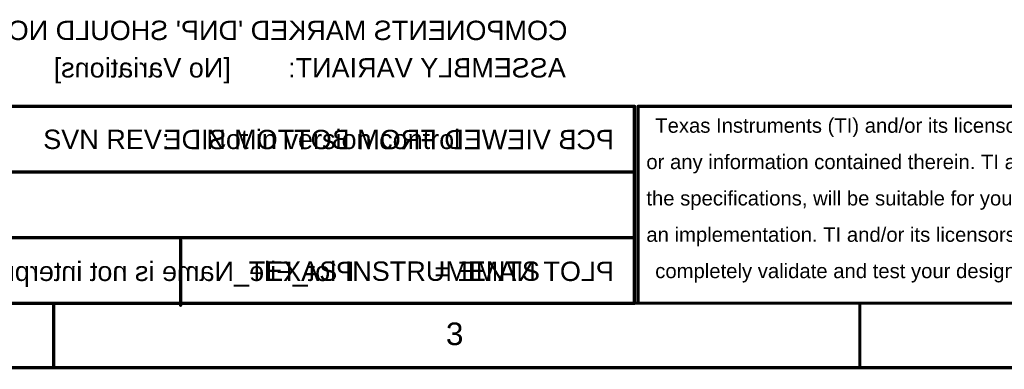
# Model space of a CAD drawing. Header units: inches. Extents: x -0.5 to 14.5, y -1.3 to 8.2.
# Tile 180 of 196: x 4.4 to 7.5, y -1.3 to -0.3. Entities that reach past the tile are written whole.
import ezdxf

# ---------------------------------------------------------------- set-up
doc = ezdxf.new("R2010")
doc.units = ezdxf.units.IN
doc.header["$MEASUREMENT"] = 0
for name, color, linetype in [('M11 Gerber Information', 56, 'Continuous'), ('M5 Assembly Top', 56, 'Continuous'), ('M6 Assembly Bottom', 56, 'Continuous'), ('M9 Title Sheet', 56, 'Continuous')]:
    doc.layers.add(name, color=color, linetype=linetype)
doc.styles.add('Arial', font='txt', dxfattribs={"height": 0.2})

msp = doc.modelspace()

# ---------------------------------------------------------------- linework, layer by layer
at = {"layer": 'M11 Gerber Information'}
for points in [[(-0.2915, -0.5235, 0.01, 0.01, 0), (6.31, -0.5235, 0.01, 0.01, 0)], [(6.31, -1.1335, 0.01, 0.01, 0), (6.31, -0.5235, 0.01, 0.01, 0)], [(-0.292, -0.7268, 0.01, 0.01, 0), (6.31, -0.7268, 0.01, 0.01, 0)], [(-0.292, -0.9302, 0.01, 0.01, 0), (6.308, -0.9302, 0.01, 0.01, 0)], [(4.902, -1.14, 0.01, 0.01, 0), (4.902, -0.9372, 0.01, 0.01, 0)], [(3.713, -1.1335, 0.01, 0.01, 0), (6.31, -1.1335, 0.01, 0.01, 0)]]:
    msp.add_lwpolyline(points, format="xyseb", dxfattribs=at)
for points in [[(6.3075, -0.5235, 0.005, 0.005, 1), (6.3125, -0.5235, 0.005, 0.005, 1)], [(6.3075, -0.5235, 0.005, 0.005, 1), (6.3125, -0.5235, 0.005, 0.005, 1)], [(6.3075, -0.7268, 0.005, 0.005, 1), (6.3125, -0.7268, 0.005, 0.005, 1)], [(4.8995, -0.9372, 0.005, 0.005, 1), (4.9045, -0.9372, 0.005, 0.005, 1)], [(6.3055, -0.9302, 0.005, 0.005, 1), (6.3105, -0.9302, 0.005, 0.005, 1)], [(6.3075, -1.1335, 0.005, 0.005, 1), (6.3125, -1.1335, 0.005, 0.005, 1)], [(6.3075, -1.1335, 0.005, 0.005, 1), (6.3125, -1.1335, 0.005, 0.005, 1)], [(4.8995, -1.14, 0.005, 0.005, 1), (4.9045, -1.14, 0.005, 0.005, 1)]]:
    msp.add_lwpolyline(points, format="xyseb", close=True, dxfattribs=at)
at = {"layer": 'M5 Assembly Top'}
for points in [[(-0.2915, -0.5235, 0.01, 0.01, 0), (6.31, -0.5235, 0.01, 0.01, 0)], [(6.31, -1.1335, 0.01, 0.01, 0), (6.31, -0.5235, 0.01, 0.01, 0)], [(-0.292, -0.7268, 0.01, 0.01, 0), (6.31, -0.7268, 0.01, 0.01, 0)], [(-0.292, -0.9302, 0.01, 0.01, 0), (6.308, -0.9302, 0.01, 0.01, 0)], [(4.902, -1.14, 0.01, 0.01, 0), (4.902, -0.9372, 0.01, 0.01, 0)], [(3.713, -1.1335, 0.01, 0.01, 0), (6.31, -1.1335, 0.01, 0.01, 0)]]:
    msp.add_lwpolyline(points, format="xyseb", dxfattribs=at)
for points in [[(6.3075, -0.5235, 0.005, 0.005, 1), (6.3125, -0.5235, 0.005, 0.005, 1)], [(6.3075, -0.5235, 0.005, 0.005, 1), (6.3125, -0.5235, 0.005, 0.005, 1)], [(6.3075, -0.7268, 0.005, 0.005, 1), (6.3125, -0.7268, 0.005, 0.005, 1)], [(4.8995, -0.9372, 0.005, 0.005, 1), (4.9045, -0.9372, 0.005, 0.005, 1)], [(6.3055, -0.9302, 0.005, 0.005, 1), (6.3105, -0.9302, 0.005, 0.005, 1)], [(6.3075, -1.1335, 0.005, 0.005, 1), (6.3125, -1.1335, 0.005, 0.005, 1)], [(6.3075, -1.1335, 0.005, 0.005, 1), (6.3125, -1.1335, 0.005, 0.005, 1)], [(4.8995, -1.14, 0.005, 0.005, 1), (4.9045, -1.14, 0.005, 0.005, 1)]]:
    msp.add_lwpolyline(points, format="xyseb", close=True, dxfattribs=at)
at = {"layer": 'M6 Assembly Bottom'}
for points in [[(-0.2925, -0.524, 0.01, 0.01, 0), (6.309, -0.524, 0.01, 0.01, 0)], [(6.309, -1.134, 0.01, 0.01, 0), (6.309, -0.524, 0.01, 0.01, 0)], [(6.3095, -1.134, 0.01, 0.01, 0), (6.3095, -0.524, 0.01, 0.01, 0)], [(-0.2925, -0.7273, 0.01, 0.01, 0), (6.3095, -0.7273, 0.01, 0.01, 0)], [(-0.2905, -0.9307, 0.01, 0.01, 0), (6.3095, -0.9307, 0.01, 0.01, 0)], [(2.3045, -1.134, 0.01, 0.01, 0), (6.3095, -1.134, 0.01, 0.01, 0)], [(4.7335, -1.134, 0.01, 0.01, 0), (6.309, -1.134, 0.01, 0.01, 0)]]:
    msp.add_lwpolyline(points, format="xyseb", dxfattribs=at)
for points in [[(6.3065, -0.524, 0.005, 0.005, 1), (6.3115, -0.524, 0.005, 0.005, 1)], [(6.3065, -0.524, 0.005, 0.005, 1), (6.3115, -0.524, 0.005, 0.005, 1)], [(6.307, -0.524, 0.005, 0.005, 1), (6.312, -0.524, 0.005, 0.005, 1)], [(6.307, -0.7273, 0.005, 0.005, 1), (6.312, -0.7273, 0.005, 0.005, 1)], [(6.307, -0.9307, 0.005, 0.005, 1), (6.312, -0.9307, 0.005, 0.005, 1)], [(4.731, -1.134, 0.005, 0.005, 1), (4.736, -1.134, 0.005, 0.005, 1)], [(6.3065, -1.134, 0.005, 0.005, 1), (6.3115, -1.134, 0.005, 0.005, 1)], [(6.3065, -1.134, 0.005, 0.005, 1), (6.3115, -1.134, 0.005, 0.005, 1)], [(6.307, -1.134, 0.005, 0.005, 1), (6.312, -1.134, 0.005, 0.005, 1)], [(6.307, -1.134, 0.005, 0.005, 1), (6.312, -1.134, 0.005, 0.005, 1)]]:
    msp.add_lwpolyline(points, format="xyseb", close=True, dxfattribs=at)
at = {"layer": 'M9 Title Sheet'}
for points in [[(6.321, -1.1335, 0.01, 0.01, 0), (6.321, -0.5235, 0.01, 0.01, 0)], [(6.321, -0.5235, 0.01, 0.01, 0), (11.3035, -0.5235, 0.01, 0.01, 0)], [(-0.2915, -1.1335, 0.01, 0.01, 0), (14.3085, -1.1335, 0.01, 0.01, 0)], [(4.5085, -1.3335, 0.01, 0.01, 0), (4.5085, -1.1335, 0.01, 0.01, 0)], [(7.0085, -1.3335, 0.01, 0.01, 0), (7.0085, -1.1335, 0.01, 0.01, 0)], [(-0.4915, -1.3335, 0.01, 0.01, 0), (14.5085, -1.3335, 0.01, 0.01, 0)]]:
    msp.add_lwpolyline(points, format="xyseb", dxfattribs=at)
for points in [[(6.3185, -0.5235, 0.005, 0.005, 1), (6.3235, -0.5235, 0.005, 0.005, 1)], [(6.3185, -0.5235, 0.005, 0.005, 1), (6.3235, -0.5235, 0.005, 0.005, 1)], [(4.506, -1.1335, 0.005, 0.005, 1), (4.511, -1.1335, 0.005, 0.005, 1)], [(6.3185, -1.1335, 0.005, 0.005, 1), (6.3235, -1.1335, 0.005, 0.005, 1)], [(7.006, -1.1335, 0.005, 0.005, 1), (7.011, -1.1335, 0.005, 0.005, 1)], [(4.506, -1.3335, 0.005, 0.005, 1), (4.511, -1.3335, 0.005, 0.005, 1)], [(7.006, -1.3335, 0.005, 0.005, 1), (7.011, -1.3335, 0.005, 0.005, 1)]]:
    msp.add_lwpolyline(points, format="xyseb", close=True, dxfattribs=at)

# ---------------------------------------------------------------- texts
at = {"layer": 'M11 Gerber Information', "style": 'Arial'}
for s, p in [('SVN REV:', (4.476, -0.6557)), ('TEXAS INSTRUMENTS', (5.113, -1.0643))]:
    msp.add_text(s, height=0.06, dxfattribs=at).set_placement(p)
msp.add_text('Not in version control', height=0.06, rotation=360, dxfattribs=at).set_placement((4.982, -0.6557))
at = {"layer": 'M5 Assembly Top', "style": 'Arial'}
for s, p in [('SVN REV:', (4.476, -0.6557)), ('TEXAS INSTRUMENTS', (5.113, -1.0643))]:
    msp.add_text(s, height=0.06, dxfattribs=at).set_placement(p)
msp.add_text('Not in version control', height=0.06, rotation=360, dxfattribs=at).set_placement((4.982, -0.6557))
at = {"layer": 'M6 Assembly Bottom', "style": 'Arial', "text_generation_flag": 2}
for s, p in [("COMPONENTS MARKED 'DNP' SHOULD NOT BE POPULATED.", (6.102, -0.318)), ('[No Variations]', (5.058, -0.434)), ('ASSEMBLY VARIANT:', (6.097, -0.434))]:
    msp.add_text(s, height=0.06, dxfattribs=at).set_placement(p)
for s, p in [('PCB VIEWED FROM BOTTOM SIDE', (6.246, -0.6562)), ('Plot_File_Name is not interpreted until output', (5.4405, -1.0648)), ('PLOT NAME = ', (6.246, -1.0648))]:
    msp.add_text(s, height=0.06, rotation=360, dxfattribs=at).set_placement(p)
at = {"layer": 'M9 Title Sheet', "style": 'Arial'}
for s, height, p in [('Texas Instruments (TI) and/or its licensors do not warrant the accuracy or completeness of this specification', 0.045, (6.374, -0.6053)), (' or any information contained therein. TI and/or its licensors do not warrant that this design will meet', 0.045, (6.329, -0.718)), (' the specifications, will be suitable for your application or fit for any particular purpose, or will operate in', 0.045, (6.329, -0.8307)), (' an implementation. TI and/or its licensors do not warrant that the design is production worthy. You should', 0.045, (6.329, -0.9433)), ('completely validate and test your design implementation to confirm the system functionality for your application.', 0.045, (6.374, -1.056)), ('3', 0.07, (5.7248, -1.2635))]:
    msp.add_text(s, height=height, dxfattribs=at).set_placement(p)

doc.saveas('drawing.dxf')
